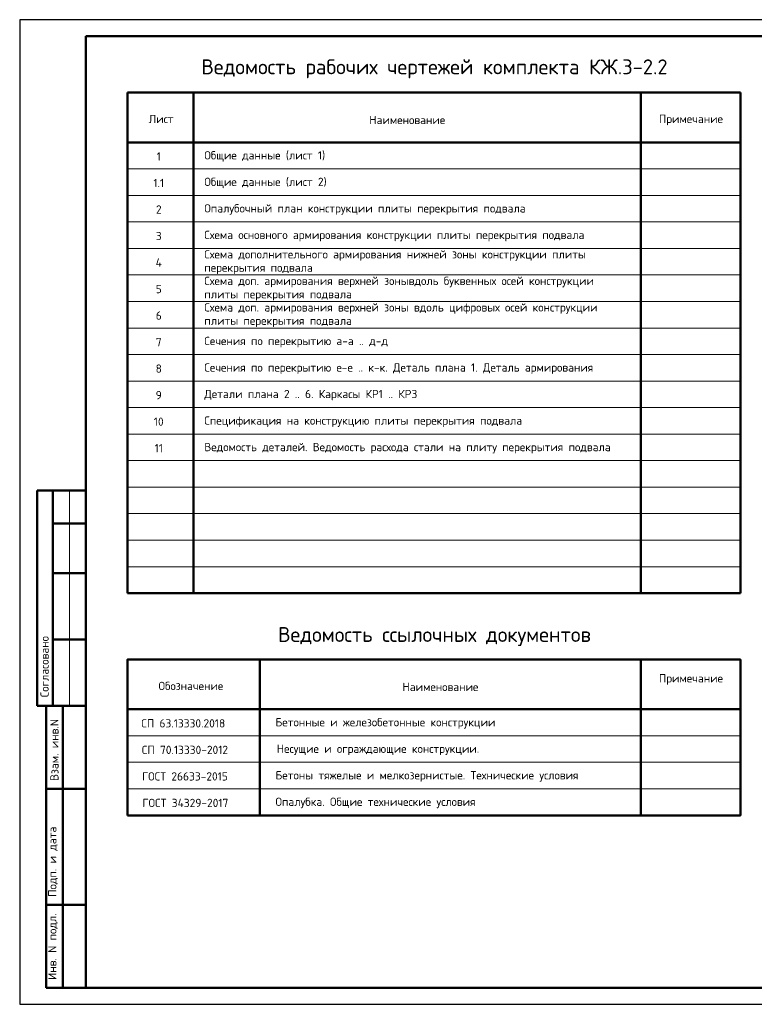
# Model space of a CAD drawing. Header units: millimetres. Extents: x 0 to 42000, y 0 to 29700.
# Tile 1 of 3: x 0 to 22170, y 0 to 29700. Entities that reach past the tile are written whole.
import ezdxf

# ---------------------------------------------------------------- set-up
doc = ezdxf.new("R2010")
doc.units = ezdxf.units.MM
doc.layers.add('Standard', color=7, linetype='Continuous', lineweight=25)
doc.layers.add('Общий01', color=7, linetype='Continuous', lineweight=13)
doc.styles.add('ISOCPEUR', font='txt')

msp = doc.modelspace()

# ---------------------------------------------------------------- linework, layer by layer
at = {"layer": 'Standard', "color": 7, "linetype": 'Continuous', "lineweight": 25, "transparency": 33554687}
msp.add_line((2000, 29200), (2000, 1058), dxfattribs=at)
at = {"layer": 'Standard', "color": 7, "linetype": 'Continuous', "lineweight": 50, "transparency": 33554687}
for p, q in [((3250, 27500), (21750, 27500)), ((3250, 27500), (3250, 12400)), ((5250, 27500), (5250, 12400)), ((18750, 27500), (18750, 12400)), ((21750, 27500), (21750, 12400)), ((3250, 26000), (21750, 26000)), ((6, 15500), (0, 15500)), ((2000, 15500), (527, 15500)), ((527, 15500), (527, 9000)), ((527, 15500), (527, 9000)), ((1000, 15500), (1000, 9000)), ((2000, 14500), (1000, 14500)), ((2000, 13000), (1000, 13000)), ((3250, 12400), (21750, 12400)), ((2000, 11000), (1000, 11000)), ((7250, 10400), (7250, 5700)), ((18750, 10400), (18750, 5700)), ((0, 9000), (6, 9000)), ((527, 9000), (2000, 9000)), ((800, 500), (800, 9000)), ((800, 500), (800, 9000)), ((1300, 500), (1300, 9000)), ((3250, 8900), (21750, 8900)), ((800, 6500), (2000, 6500)), ((800, 3000), (2000, 3000)), ((2000, 500), (800, 500))]:
    msp.add_line(p, q, dxfattribs=at)
at = {"layer": 'Standard', "color": 7, "linetype": 'Continuous', "lineweight": 13, "transparency": 33554687}
for p, q in [((3250, 25200), (21750, 25200)), ((3250, 24400), (21750, 24400)), ((3250, 23600), (21750, 23600)), ((3250, 22800), (21750, 22800)), ((3250, 22000), (21750, 22000)), ((3250, 21200), (21750, 21200)), ((3250, 20400), (21750, 20400)), ((3250, 19600), (21750, 19600)), ((3250, 18800), (21750, 18800)), ((3250, 18000), (21750, 18000)), ((3250, 17200), (21750, 17200)), ((3250, 16400), (21750, 16400)), ((1500, 15500), (1500, 9000)), ((3250, 15600), (21750, 15600)), ((3250, 14800), (21750, 14800)), ((3250, 14000), (21750, 14000)), ((3250, 13200), (21750, 13200)), ((3250, 10400), (21750, 10400)), ((3250, 8100), (21750, 8100)), ((3250, 7300), (21750, 7300)), ((3250, 7300), (21750, 7300)), ((3250, 6500), (21750, 6500)), ((3250, 5700), (21750, 5700))]:
    msp.add_line(p, q, dxfattribs=at)
at = {"layer": 'Standard', "color": 7, "linetype": 'Continuous', "lineweight": 25, "transparency": 33554687}
msp.add_lwpolyline([(0, 0), (42000, 0), (42000, 29700), (0, 29700), (0, 0)], close=True, dxfattribs=at)
at = {"layer": 'Standard', "color": 7, "linetype": 'Continuous', "lineweight": 50, "transparency": 33554687}
for points in [[(2000, 29200), (41500, 29200), (41500, 500), (2000, 500), (2000, 29200)], [(3250, 5700), (3250, 10400), (21750, 10400), (21750, 5700), (3250, 5700)]]:
    msp.add_lwpolyline(points, close=True, dxfattribs=at)

# ---------------------------------------------------------------- texts
at = {"layer": 'Standard', "color": 7, "linetype": 'Continuous', "lineweight": 13, "transparency": 33554687, "char_height": 250, "style": 'ISOCPEUR'}
for s, insert, width, attachment_point in [('\\A1;{\\fISOCPEUR|i0|b0;\\H250.000000;\\W1.000000;\\C7;Общие данные (лист 1)}\\P', (5572, 25575), 3696.6, 4), ('\\A1;{\\fISOCPEUR|i0|b0;\\H250.000000;\\W1.000000;\\C7;1}\\P', (4197, 25575), 194.44, 5), ('\\A1;{\\fISOCPEUR|i0|b0;\\H250.000000;\\W1.000000;\\C7;Общие данные (лист 2)}\\P', (5572, 24775), 3748.3, 4), ('\\A1;{\\fISOCPEUR|i0|b0;\\H250.000000;\\W1.000000;\\C7;1.1}\\P', (4197, 24775), 410.53, 5), ('\\A1;{\\fISOCPEUR|i0|b0;\\H250.000000;\\W1.000000;\\C7;2}\\P', (4197, 23975), 272.22, 5), ('\\A1;{\\fISOCPEUR|i0|b0;\\H250.000000;\\W1.000000;\\C7;Опалубочный план конструкции плиты перекрытия подвала}\\P', (5572, 23975), 9624.35, 4), ('\\A1;{\\fISOCPEUR|i0|b0;\\H250.000000;\\W1.000000;\\C7;Схема основного армирования конструкции плиты перекрытия подвала}\\P', (5572, 23175), 11524.45, 4), ('\\A1;{\\fISOCPEUR|i0|b0;\\H250.000000;\\W1.000000;\\C7;3}\\P', (4197, 23175), 272.22, 5), ('\\A1;{\\fISOCPEUR|i0|b0;\\H250.000000;\\W1.000000;\\C7;4}\\P', (4197, 22375), 300, 5), ('\\A1;{\\fISOCPEUR|i0|b0;\\H250.000000;\\W1.000000;\\C7;5}\\P', (4197, 21575), 272.22, 5), ('\\A1;{\\fISOCPEUR|i0|b0;\\H250.000000;\\W1.000000;\\C7;6}\\P', (4197, 20775), 272.22, 5), ('\\A1;{\\fISOCPEUR|i0|b0;\\H250.000000;\\W1.000000;\\C7;7}\\P', (4197, 19975), 272.22, 5), ('\\A1;{\\fISOCPEUR|i0|b0;\\H250.000000;\\W1.000000;\\C7;Сечения по перекрытию е-е .. к-к. Деталь плана 1. Деталь армирования}\\P', (5572, 19175), 11811.44, 4), ('\\A1;{\\fISOCPEUR|i0|b0;\\H250.000000;\\W1.000000;\\C7;8}\\P', (4197, 19175), 272.22, 5), ('\\A1;{\\fISOCPEUR|i0|b0;\\H250.000000;\\W1.000000;\\C7;9}\\P', (4197, 18375), 272.22, 5), ('\\A1;{\\fISOCPEUR|i0|b0;\\H250.000000;\\W1.000000;\\C7;Детали плана 2 .. 6. Каркасы КР1 .. КР3}\\P', (5572, 18375), 6548.08, 4), ('\\A1;{\\fISOCPEUR|i0|b0;\\H250.000000;\\W1.000000;\\C7;Спецификация на конструкцию плиты перекрытия подвала}\\P', (5572, 17575), 9536.84, 4), ('\\A1;{\\fISOCPEUR|i0|b0;\\H250.000000;\\W1.000000;\\C7;10}\\P', (4197, 17575), 393.75, 5), ('\\A1;{\\fISOCPEUR|i0|b0;\\H250.000000;\\W1.000000;\\C7;Ведомость деталей. Ведомость расхода стали на плиту перекрытия подвала}\\P', (5572, 16775), 12574.5, 4), ('\\A1;{\\fISOCPEUR|i0|b0;\\H250.000000;\\W1.000000;\\C7;11}\\P', (4197, 16775), 328.12, 5), ('\\A1;{\\fISOCPEUR|i0|b0;\\H250.000000;\\W1.000000;\\C7;Примечание}\\P', (20258, 9800), 1946.67, 5), ('\\A1;{\\fISOCPEUR|i0|b0;\\H250.000000;\\W1.000000;\\C7;Обозначение}\\P', (5168, 9604), 2084.39, 5), ('\\A1;{\\fISOCPEUR|i0|b0;\\H250.000000;\\W1.000000;\\C7;Наименование}\\P', (12697, 9575), 2322.22, 5), ('\\A1;{\\fISOCPEUR|i0|b0;\\H250.000000;\\W1.000000;\\C7;СП 63.13330.2018}\\P', (4937, 8475), 2617.92, 5), ('\\A1;{\\fISOCPEUR|i0|b0;\\H250.000000;\\W1.000000;\\C7;Бетонные и железобетонные конструкции}\\P', (7720, 8475), 6786.57, 4), ('\\A1;{\\fISOCPEUR|i0|b0;\\H250.000000;\\W1.000000;\\C7;СП 70.13330-2012}\\P', (4987, 7675), 2718.18, 5), ('\\A1;{\\fISOCPEUR|i0|b0;\\H250.000000;\\W1.000000;\\C7;Несущие и ограждающие конструкции.}\\P', (7758, 7675), 6236.49, 4), ('\\A1;{\\fISOCPEUR|i0|b0;\\H250.000000;\\W1.000000;\\C7;ГОСТ 26633-2015}\\P', (4987, 6875), 2720.37, 5), ('\\A1;{\\fISOCPEUR|i0|b0;\\H250.000000;\\W1.000000;\\C7;Бетоны тяжелые и мелкозернистые. Технические условия}\\P', (7720, 6875), 9261.82, 4), ('\\A1;{\\fISOCPEUR|i0|b0;\\H250.000000;\\W1.000000;\\C7;ГОСТ 34329-2017}\\P', (5000, 6075), 2745.41, 5), ('\\A1;{\\fISOCPEUR|i0|b0;\\H250.000000;\\W1.000000;\\C7;Опалубка. Общие технические условия}\\P', (7720, 6075), 6248.99, 4)]:
    msp.add_mtext(s, dxfattribs=dict(at, insert=insert, width=width, attachment_point=attachment_point))
at = {"layer": 'Standard', "color": 7, "linetype": 'Continuous', "lineweight": -3, "transparency": 33554687, "char_height": 250, "attachment_point": 1, "line_spacing_factor": 0.963855}
for s, insert, width in [('\\A1;{\\fISOCPEUR|i0|b0;\\H250.000000;\\W1.000000;\\C7;Схема дополнительного армирования нижней зоны конструкции плиты}\\P{\\fISOCPEUR|i0|b0;\\H250.000000;\\W1.000000;\\C7;перекрытия подвала}\\P', (5572, 22747), 11329.38), ('\\A1;{\\fISOCPEUR|i0|b0;\\H250.000000;\\W1.000000;\\C7;Схема доп. армирования верхней зонывдоль буквенных осей конструкции}\\P{\\fISOCPEUR|i0|b0;\\H250.000000;\\W1.000000;\\C7;плиты перекрытия подвала}\\P', (5572, 21947), 11729.38), ('\\A1;{\\fISOCPEUR|i0|b0;\\H250.000000;\\W1.000000;\\C7;Схема доп. армирования верхней зоны вдоль цифровых осей конструкции}\\P{\\fISOCPEUR|i0|b0;\\H250.000000;\\W1.000000;\\C7;плиты перекрытия подвала}\\P', (5572, 21147), 11779.38)]:
    msp.add_mtext(s, dxfattribs=dict(at, insert=insert, width=width))
at = {"layer": 'Standard', "color": 7, "linetype": 'Continuous', "lineweight": -3, "transparency": 33554687, "insert": (5572, 19975), "char_height": 250, "width": 5561.36, "attachment_point": 4, "style": 'ISOCPEUR'}
msp.add_mtext('\\A1;{\\fISOCPEUR|i0|b0;\\H250.000000;\\W1.000000;\\C7;Сечения по перекрытию а-а .. д-д}\\P', dxfattribs=at)
at = {"layer": 'Standard', "color": 7, "linetype": 'Continuous', "lineweight": 50, "transparency": 33554687, "char_height": 250, "attachment_point": 7, "rotation": 90, "style": 'ISOCPEUR'}
for s, insert, width in [('\\A1;{\\fISOCPEUR|i0|b0;\\H250.000000;\\W1.000000;\\C7;Согласовано}\\P', (875, 9261), 2071.88), ('\\A1;{\\fISOCPEUR|i0|b0;\\H250.000000;\\W1.000000;\\C7;Взам. инв.N}\\P', (1173, 6736), 1909.1), ('\\A1;{\\fISOCPEUR|i0|b0;\\H250.000000;\\W1.000000;\\C7;Подп. и дата}\\P', (1149, 3242), 2197.06), ('\\A1;{\\fISOCPEUR|i0|b0;\\H250.000000;\\W1.000000;\\C7;Инв. N подл.}\\P', (1149, 734), 2021.79)]:
    msp.add_mtext(s, dxfattribs=dict(at, insert=insert, width=width))
at = {"layer": 'Общий01', "transparency": 33554687, "attachment_point": 5, "style": 'ISOCPEUR'}
for s, insert, char_height, width in [('\\A1;{\\fISOCPEUR|i0|b0;\\H450.000000;\\W1.000000;\\C7;Ведомость рабочих чертежей комплекта КЖ.3-2.2}\\P', (12517, 28217), 450, 14578.6), ('\\A1;{\\fISOCPEUR|i0|b0;\\H250.000000;\\W1.000000;\\C7;Лист}\\P', (4268, 26704), 250, 867.19), ('\\A1;{\\fISOCPEUR|i0|b0;\\H250.000000;\\W1.000000;\\C7;Наименование}\\P', (11697, 26675), 250, 2322.22), ('\\A1;{\\fISOCPEUR|i0|b0;\\H250.000000;\\W1.000000;\\C7;Примечание}\\P', (20258, 26675), 250, 1946.67), ('\\A1;{\\fISOCPEUR|i0|b0;\\H450.000000;\\W1.000000;\\C7;Ведомость ссылочных документов}\\P', (12517, 11094), 450, 9852.92)]:
    msp.add_mtext(s, dxfattribs=dict(at, insert=insert, char_height=char_height, width=width))

doc.saveas('drawing.dxf')
